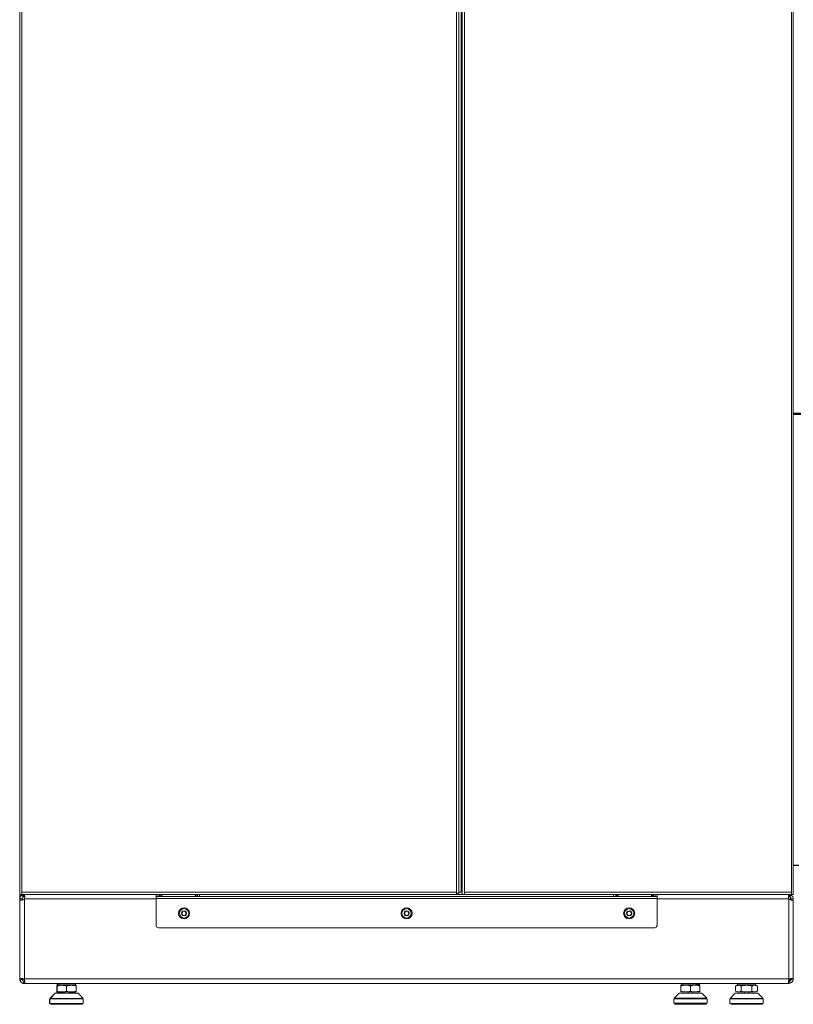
# Model space of a CAD drawing. Header units: millimetres. Extents: x -41968 to 54113, y -9946 to 101810.
# Tile 111 of 174: x -583 to 905, y 30053 to 31948. Entities that reach past the tile are written whole.
import ezdxf

# ---------------------------------------------------------------- set-up
doc = ezdxf.new("R2010")
doc.units = ezdxf.units.MM
doc.linetypes.add('DASHDOT', pattern=[1, 0.5, -0.25, 0, -0.25])
doc.layers.add('CERNA', color=7, linetype='Continuous', lineweight=15)
doc.layers.add('UT-potrubi_privodni', color=3, linetype='Continuous', lineweight=50)
doc.layers.add('UT-komin', color=2, linetype='Continuous')

# ---------------------------------------------------------------- blocks, each defined once
blk = doc.blocks.new('CONDENSINOX_50_2')
at = {"layer": 'CERNA'}
for points in [[(-743.8, 3773.7), (-743.8, 211.1)], [(743.7, 211.1), (743.7, 3773.7)], [(-740.1, 3769.5), (-740.1, 215.4)], [(96.1, 215.4), (96.1, 3769.5)], [(100.4, 3769.5), (100.4, 213.2)], [(104.7, 3769.5), (104.7, 215.4)], [(106.8, 211.1), (106.8, 3769.5)], [(111.1, 3769.5), (111.1, 215.4)], [(740.1, 215.4), (740.1, 3769.5)], [(100.4, 211.1), (-743.8, 211.1)], [(-739.7, 210.9), (-742.6, 210.9)], [(96.1, 215.4), (-740.1, 215.4)], [(-740.1, 215.4), (-740.1, 211.1)], [(-739.7, 210.9), (-738.3, 210.9)], [(-739.4, 210.3), (-739.6, 210)], [(-737.3, 206.2), (-739.4, 210)], [(-738.3, 210.5), (-736.7, 206.5)], [(-736.3, 206.6), (-737.4, 210.8)], [(-735.2, 210.8), (-735.8, 210.4)], [(-735.7, 210.5), (-735.5, 206.8)], [(-735.2, 210), (-735.2, 210.8)], [(-735.2, 206.2), (-735.2, 210)], [(-481.6, 206.8), (-481.6, 211.1)], [(-478.4, 206.8), (-478.4, 211.1)], [(-475.1, 206.8), (-475.1, 211.1)], [(-473, 211.1), (-473, 206.8)], [(-470.9, 211.1), (-470.9, 207.5)], [(-406.7, 211.1), (-406.7, 207.5)], [(-404.5, 206.8), (-404.5, 211.1)], [(-402.4, 211.1), (-402.4, 206.8)], [(-398.1, 211.1), (-398.1, 206.8)], [(96.1, 211.1), (96.1, 215.4)], [(96.1, 213.2), (100.4, 213.2)], [(104.7, 215.4), (100.4, 215.4)], [(100.4, 211.1), (100.4, 213.2)], [(100.4, 211.1), (106.8, 211.1)], [(104.7, 215.4), (106.8, 215.4)], [(106.8, 211.1), (113, 211.1)], [(111.1, 215.4), (111.1, 211.1)], [(740.1, 215.4), (111.1, 215.4)], [(111.1, 211.1), (113, 211.1)], [(743.7, 211.1), (113, 211.1)], [(398.1, 206.8), (398.1, 211.1)], [(402.4, 206.8), (402.4, 211.1)], [(404.5, 211.1), (404.5, 206.8)], [(406.6, 211.1), (406.6, 207.5)], [(470.9, 211.1), (470.9, 207.5)], [(473, 206.8), (473, 211.1)], [(475.1, 211.1), (475.1, 206.8)], [(478.3, 206.8), (478.3, 211.1)], [(481.6, 206.8), (481.6, 211.1)], [(735.2, 210.8), (735.8, 210.4)], [(735.2, 210), (735.2, 210.8)], [(735.2, 210), (735.2, 206.2)], [(735.7, 210.5), (735.5, 206.5)], [(736.3, 206.6), (737.4, 210.8)], [(738.3, 210.5), (736.7, 206.5)], [(739.4, 210), (737.3, 206.2)], [(740.1, 211.1), (740.1, 215.4)], [(-742.7, 206.6), (-744.1, 206.6)], [(-744.1, 48.2), (-744.1, 206.6)], [(-743.8, 202.5), (-739.5, 202.5)], [(-743.8, 202.5), (-739.5, 202.5)], [(-743.8, 202.5), (-743.8, 48.4)], [(-739.5, 202.5), (-739.5, 202.5)], [(-736.3, 206.6), (-736.4, 206.6), (-736.6, 206.6), (-736.8, 206.5)], [(-735.5, 206.8), (-735.5, 206.5)], [(-735.2, 206.2), (-735.5, 206.5)], [(-481.6, 202.5), (-735.2, 202.5)], [(-735.2, 202.5), (-735.2, 46.3)], [(-475.1, 206.8), (-481.6, 206.8)], [(-481.6, 206.8), (-481.6, 203.1)], [(481.6, 203.2), (-481.6, 203.2)], [(-481.6, 203.2), (-481.6, 151.1)], [(-475.1, 206.8), (-402.4, 206.8)], [(-402.4, 206.8), (402.4, 206.8)], [(402.4, 206.8), (475.1, 206.8)], [(481.6, 206.8), (475.1, 206.8)], [(481.6, 206.8), (481.6, 203.1)], [(481.6, 151.1), (481.6, 203.1)], [(735.2, 202.5), (481.6, 202.5)], [(735.2, 206.2), (735.5, 206.5)], [(735.2, 202.5), (735.2, 46.3)], [(736.3, 206.6), (736.4, 206.6), (736.6, 206.6), (736.7, 206.5)], [(738.5, 200.5), (738.5, 205.2)], [(739, 200.4), (739.5, 200.3)], [(739.5, 202.5), (739.5, 202.5)], [(743.7, 202.5), (739.5, 202.5)], [(743.7, 202.5), (739.5, 202.5)], [(743.7, 202.5), (743.7, 48.4)], [(-477.3, 146.9), (477.3, 146.9)], [(-744.1, 48.2), (-743.7, 48.2)], [(-743.5, 48.4), (-743.7, 48.4)], [(-739.3, 48.4), (-743.5, 48.4)], [(-739.3, 47.3), (-743.5, 46.3)], [(-739, 49), (-739.5, 49.2)], [(-739.3, 48.4), (-739.4, 48.1)], [(-737.1, 48.2), (-739.4, 48.2)], [(-737.4, 40.1), (-736.3, 44.3)], [(737.3, 48.4), (-737.3, 48.4)], [(-735.5, 39.7), (-735.5, 39.9)], [(-735.5, 39.7), (-671, 39.7)], [(-735.2, 44.1), (-735.2, 44.3)], [(-735.2, 40.1), (-735.2, 44.1)], [(-735.2, 39.8), (-735.2, 40.1)], [(-735.2, 39.8), (735.2, 39.8)], [(-671.9, 37.1), (-671.9, 39.7)], [(-671, 37.3), (-671, 39.9)], [(-636.7, 37.3), (-636.7, 39.9)], [(-636.7, 39.7), (-620, 39.7)], [(-620, 39.7), (-620, 39.8)], [(-620, 39.7), (-528.3, 39.7)], [(-618.9, 39.7), (-618.9, 39.8)], [(-550.4, 39.7), (-618.9, 39.7)], [(-546.7, 39.7), (-546.7, 39.8)], [(-530.1, 39.8), (-530.1, 39.7)], [(-528.3, 39.8), (-528.3, 39.7)], [(-528.3, 39.7), (-495.3, 39.7)], [(-495.3, 39.7), (-495.3, 39.8)], [(-27.2, 39.8), (-495.2, 39.7)], [(528.8, 37.4), (528.8, 39.9)], [(563.1, 37.5), (563.1, 39.9)], [(636.7, 37.3), (636.7, 39.9)], [(671, 37.3), (671, 39.9)], [(735.2, 40.1), (735.2, 44.3)], [(735.2, 39.8), (735.2, 40.1)], [(737.4, 40.1), (736.3, 44.3)], [(738.5, 48.6), (737.8, 48.6)], [(738.5, 48.6), (738.5, 48.9)], [(739.2, 48.6), (738.5, 48.6)], [(739.3, 48.4), (739.4, 48.1)], [(743.5, 48.4), (739.3, 48.4)], [(743.5, 46.3), (739.3, 47.4)], [(743.5, 48.4), (743.7, 48.4)], [(-676.6, 20.6), (-686.4, 10.8)], [(-675.7, 20.8), (-685.5, 11)], [(-676.6, 20.6), (-675.9, 20.6)], [(-675.7, 20.8), (-632, 20.8)], [(-675.5, 21.1), (-673.9, 21.1)], [(-674.6, 21.2), (-633.1, 21.2)], [(-673, 36), (-672.1, 36)], [(-673, 36), (-673, 23.2)], [(-672.1, 34.7), (-673, 34.4)], [(-658.1, 23.2), (-672.9, 23.2)], [(-672.1, 36.2), (-635.7, 36.2)], [(-672.1, 36.2), (-672.1, 23.4)], [(-635.7, 23.4), (-672.1, 23.4)], [(-671.9, 37.1), (-670.8, 37.1)], [(-671.9, 37.1), (-671, 36.2)], [(-671, 37.3), (-636.7, 37.3)], [(-671, 37.3), (-669.9, 36.2)], [(-659, 21.2), (-659, 23.2)], [(-658.1, 21.2), (-658.1, 23.4)], [(-653.9, 25), (-653.9, 34.6)], [(-649.6, 21.2), (-649.6, 23.4)], [(-645.7, 23.2), (-649.6, 23.2)], [(-644.8, 23.2), (-645.6, 23.2)], [(-636.6, 23.2), (-644.8, 23.2)], [(-636.7, 37.3), (-637.8, 36.2)], [(-636.6, 23.2), (-636.6, 23.4)], [(-635.7, 23.4), (-635.7, 36.2)], [(-632, 20.8), (-622.2, 11)], [(524.1, 20.9), (514.3, 11.2)], [(524.1, 20.9), (565.6, 20.9)], [(525.2, 21.4), (545.9, 21.4)], [(527.7, 36.4), (527.7, 23.5)], [(527.7, 36.4), (564.1, 36.4)], [(555, 23.5), (527.8, 23.5)], [(528.8, 37.4), (529.9, 36.4)], [(528.8, 37.4), (556.6, 37.4)], [(541.7, 21.4), (541.7, 23.5)], [(545.9, 25.2), (545.9, 34.8)], [(545.9, 21.4), (550.8, 21.4)], [(550.2, 21.4), (550.2, 23.5)], [(550.8, 21.4), (566.7, 21.4)], [(564.1, 23.5), (555, 23.5)], [(556.6, 37.5), (563.1, 37.5)], [(563.1, 37.5), (562, 36.4)], [(564.1, 23.5), (564.1, 36.4)], [(565.6, 20.9), (567.8, 20.9)], [(567.8, 20.9), (577.6, 11.2)], [(632, 20.8), (622.2, 11)], [(632, 20.8), (675.7, 20.8)], [(635.7, 36.2), (632.8, 34.6)], [(632.8, 25), (632.8, 34.6)], [(635.7, 23.4), (632.8, 25)], [(633.1, 21.2), (674.6, 21.2)], [(635.7, 36.2), (672, 36.2)], [(672, 23.4), (635.7, 23.4)], [(637.8, 36.2), (636.7, 37.3)], [(636.7, 37.3), (671, 37.3)], [(638.1, 36.2), (637.8, 36.2)], [(643.3, 34.6), (643.3, 25)], [(649.6, 21.2), (649.6, 23.4)], [(658.1, 21.2), (658.1, 23.4)], [(664.3, 25), (664.3, 34.6)], [(669.9, 36.2), (669.6, 36.2)], [(669.9, 36.2), (671, 37.3)], [(672, 36.2), (674.9, 34.6)], [(672.2, 35.8), (672, 35.9)], [(672, 23.4), (674.9, 25)], [(674.9, 25), (674.9, 34.6)], [(675.7, 20.8), (685.5, 11)], [(-686.9, 9.7), (-686, 9.7)], [(-683.7, 1.3), (-686.9, 1.3)], [(-686.8, 1.3), (-686.8, 9.7)], [(-684.2, 10.8), (-686.4, 10.8)], [(-686, 9.9), (-621.8, 9.9)], [(-686, 1.4), (-686, 9.9)], [(-621.8, 1.4), (-686, 1.4)], [(-622.2, 11), (-685.5, 11)], [(-683.1, 10.8), (-684.2, 10.8)], [(-682.8, 1.3), (-683.7, 1.3)], [(-622.6, 1.3), (-624.9, 1.3)], [(-623.1, 10.8), (-624.6, 10.8)], [(-623.3, 11), (-623.1, 10.8)], [(-622.6, 1.3), (-622.6, 1.4)], [(-621.8, 1.4), (-621.8, 9.9)], [(513.8, 1.6), (513.8, 10)], [(513.8, 10), (574.8, 10)], [(578, 1.6), (513.8, 1.6)], [(577.6, 11.2), (514.3, 11.2)], [(576.5, 0), (556.7, 0)], [(574.9, 10), (578.1, 10)], [(578, 1.6), (578, 10)], [(621.7, 1.4), (621.7, 9.9)], [(621.7, 9.9), (686, 9.9)], [(686, 1.4), (621.8, 1.4)], [(685.5, 11), (622.2, 11)], [(686, 1.4), (686, 9.9)], [(-664.6, -0.3), (-685.2, -0.3)], [(-623.4, -0.2), (-684.4, -0.2)], [(-654.7, -0.3), (-664.6, -0.3)], [(-653.9, -0.3), (-654.7, -0.3)], [(-644.3, -0.3), (-653.9, -0.3)], [(-643.2, -0.3), (-644.3, -0.3)], [(-624.3, -0.3), (-643.2, -0.3)], [(545.9, 0), (515.5, 0)], [(556.4, 0), (545.9, 0)], [(556.7, 0), (556.4, 0)], [(684.3, -0.2), (623.4, -0.2)]]:
    blk.add_lwpolyline(points, dxfattribs=at)
for points, knots in [([(-744.1, 206.6), (-744.1, 207.6), (-744, 208.5), (-743.6, 209.4), (-743.3, 210.1), (-742.9, 210.7), (-742.3, 210.8)], [0, 0, 0, 0, 1, 1, 1, 2, 2, 2, 2]), ([(-738.3, 210.9), (-738.6, 210.9), (-738.9, 210.7), (-739.1, 210.6), (-739.2, 210.5), (-739.3, 210.4), (-739.4, 210.3)], [0, 0, 0, 0, 1, 1, 1, 2, 2, 2, 2]), ([(-734.2, 206.8), (-734.2, 207.1), (-734.2, 207.5), (-734.3, 207.8), (-734.4, 208.6), (-734.7, 209.4), (-735.2, 210)], [0, 0, 0, 0, 1, 1, 1, 2, 2, 2, 2]), ([(734.2, 206.8), (734.2, 207.1), (734.2, 207.5), (734.3, 207.8), (734.4, 208.6), (734.6, 209.4), (735.2, 210)], [0, 0, 0, 0, 1, 1, 1, 2, 2, 2, 2]), ([(-743.8, 202.5), (-743.8, 201.8), (-743.6, 201.1), (-743.2, 200.6), (-742.7, 200.1), (-741.9, 200), (-741.2, 200)], [0, 0, 0, 0, 1, 1, 1, 2, 2, 2, 2]), ([(-739.5, 202.5), (-739.5, 202.3), (-739.5, 202), (-739.5, 201.8), (-739.4, 201.3), (-739.4, 200.7), (-739, 200.4)], [0, 0, 0, 0, 1, 1, 1, 2, 2, 2, 2]), ([(-736.7, 206.5), (-736.8, 206.5), (-736.9, 206.4), (-737, 206.4), (-737.1, 206.3), (-737.2, 206.3), (-737.3, 206.2)], [0, 0, 0, 0, 1, 1, 1, 2, 2, 2, 2]), ([(-473, 206.8), (-473, 206.8), (-472, 206.8), (-472, 206.8), (-471.8, 206.8), (-471.6, 206.8), (-471.3, 206.9), (-471.2, 206.9), (-471.1, 207), (-471, 207.1), (-470.9, 207.2), (-470.9, 207.4), (-470.9, 207.5)], [0, 0, 0, 0, 1, 1, 1, 2, 2, 2, 3, 3, 3, 4, 4, 4, 4]), ([(-404.5, 206.8), (-404.5, 206.8), (-405.5, 206.8), (-405.5, 206.8), (-405.7, 206.8), (-406, 206.8), (-406.2, 206.9), (-406.3, 206.9), (-406.5, 207), (-406.5, 207.1), (-406.6, 207.2), (-406.7, 207.4), (-406.7, 207.5)], [0, 0, 0, 0, 1, 1, 1, 2, 2, 2, 3, 3, 3, 4, 4, 4, 4]), ([(404.5, 206.8), (404.5, 206.8), (405.5, 206.8), (405.5, 206.8), (405.7, 206.8), (406, 206.8), (406.2, 206.9), (406.3, 206.9), (406.5, 207), (406.5, 207.1), (406.6, 207.2), (406.6, 207.4), (406.6, 207.5)], [0, 0, 0, 0, 1, 1, 1, 2, 2, 2, 3, 3, 3, 4, 4, 4, 4]), ([(473, 206.8), (473, 206.8), (472, 206.8), (472, 206.8), (471.8, 206.8), (471.5, 206.8), (471.3, 206.9), (471.2, 206.9), (471, 207), (471, 207.1), (470.9, 207.2), (470.9, 207.4), (470.9, 207.5)], [0, 0, 0, 0, 1, 1, 1, 2, 2, 2, 3, 3, 3, 4, 4, 4, 4]), ([(736.7, 206.5), (736.8, 206.5), (736.9, 206.4), (737, 206.4), (737.1, 206.3), (737.2, 206.3), (737.3, 206.2)], [0, 0, 0, 0, 1, 1, 1, 2, 2, 2, 2]), ([(739.5, 202.5), (739.5, 202.3), (739.5, 202), (739.5, 201.8), (739.4, 201.3), (739.4, 200.7), (739, 200.4)], [0, 0, 0, 0, 1, 1, 1, 2, 2, 2, 2]), ([(743.7, 202.5), (743.7, 201.8), (743.6, 201.1), (743.2, 200.6), (742.7, 200.1), (741.9, 200), (741.2, 200)], [0, 0, 0, 0, 1, 1, 1, 2, 2, 2, 2]), ([(-438.8, 174.7), (-438.8, 180.6), (-434, 185.4), (-428.1, 185.4), (-422.2, 185.4), (-417.4, 180.6), (-417.4, 174.7), (-417.4, 168.8), (-422.2, 164), (-428.1, 164), (-434, 164), (-438.8, 168.8), (-438.8, 174.7)], [0, 0, 0, 0, 1, 1, 1, 2, 2, 2, 3, 3, 3, 4, 4, 4, 4]), ([(-437, 174.7), (-437, 179.6), (-433, 183.7), (-428.1, 183.7), (-423.1, 183.7), (-419.1, 179.6), (-419.1, 174.7), (-419.1, 169.7), (-423.1, 165.7), (-428.1, 165.7), (-433, 165.7), (-437, 169.7), (-437, 174.7)], [0, 0, 0, 0, 1, 1, 1, 2, 2, 2, 3, 3, 3, 4, 4, 4, 4]), ([(-432.3, 175.5), (-432.8, 175.3), (-433, 174.9), (-432.9, 174.4), (-432.8, 174.2), (-432.6, 174), (-432.3, 173.9)], [0, 0, 0, 0, 1, 1, 1, 2, 2, 2, 2]), ([(-430.9, 171.4), (-431, 170.9), (-430.7, 170.5), (-430.3, 170.4), (-430, 170.3), (-429.7, 170.4), (-429.5, 170.6)], [0, 0, 0, 0, 1, 1, 1, 2, 2, 2, 2]), ([(-429.5, 178.8), (-429.8, 179.1), (-430.4, 179.1), (-430.7, 178.7), (-430.9, 178.5), (-430.9, 178.3), (-430.9, 178)], [0, 0, 0, 0, 1, 1, 1, 2, 2, 2, 2]), ([(-425.3, 178), (-425.2, 178.4), (-425.4, 178.9), (-425.9, 179), (-426.1, 179), (-426.4, 178.9), (-426.6, 178.8)], [0, 0, 0, 0, 1, 1, 1, 2, 2, 2, 2]), ([(-426.6, 170.6), (-426.3, 170.3), (-425.8, 170.3), (-425.5, 170.6), (-425.3, 170.8), (-425.2, 171.1), (-425.3, 171.4)], [0, 0, 0, 0, 1, 1, 1, 2, 2, 2, 2]), ([(-423.8, 173.9), (-423.4, 174), (-423.1, 174.5), (-423.2, 174.9), (-423.3, 175.2), (-423.5, 175.4), (-423.8, 175.5)], [0, 0, 0, 0, 1, 1, 1, 2, 2, 2, 2]), ([(-10.7, 174.7), (-10.7, 180.6), (-5.9, 185.4), (0, 185.4), (5.9, 185.4), (10.7, 180.6), (10.7, 174.7), (10.7, 168.8), (5.9, 164), (0, 164), (-5.9, 164), (-10.7, 168.8), (-10.7, 174.7)], [0, 0, 0, 0, 1, 1, 1, 2, 2, 2, 3, 3, 3, 4, 4, 4, 4]), ([(-9, 174.7), (-9, 179.6), (-5, 183.7), (0, 183.7), (5, 183.7), (9, 179.6), (9, 174.7), (9, 169.7), (5, 165.7), (0, 165.7), (-5, 165.7), (-9, 169.7), (-9, 174.7)], [0, 0, 0, 0, 1, 1, 1, 2, 2, 2, 3, 3, 3, 4, 4, 4, 4]), ([(-4.3, 175.5), (-4.7, 175.3), (-4.9, 174.9), (-4.8, 174.4), (-4.8, 174.2), (-4.5, 174), (-4.3, 173.9)], [0, 0, 0, 0, 1, 1, 1, 2, 2, 2, 2]), ([(-1.5, 178.8), (-1.8, 179.1), (-2.3, 179.1), (-2.6, 178.7), (-2.8, 178.5), (-2.9, 178.3), (-2.8, 178)], [0, 0, 0, 0, 1, 1, 1, 2, 2, 2, 2]), ([(-2.8, 171.4), (-2.9, 170.9), (-2.7, 170.5), (-2.2, 170.4), (-2, 170.3), (-1.7, 170.4), (-1.5, 170.6)], [0, 0, 0, 0, 1, 1, 1, 2, 2, 2, 2]), ([(2.8, 178), (2.9, 178.4), (2.6, 178.9), (2.2, 179), (1.9, 179), (1.7, 178.9), (1.5, 178.8)], [0, 0, 0, 0, 1, 1, 1, 2, 2, 2, 2]), ([(1.5, 170.6), (1.8, 170.3), (2.3, 170.3), (2.6, 170.6), (2.8, 170.8), (2.8, 171.1), (2.8, 171.4)], [0, 0, 0, 0, 1, 1, 1, 2, 2, 2, 2]), ([(4.3, 173.9), (4.7, 174), (4.9, 174.5), (4.8, 174.9), (4.7, 175.2), (4.5, 175.4), (4.3, 175.5)], [0, 0, 0, 0, 1, 1, 1, 2, 2, 2, 2]), ([(417.4, 174.7), (417.4, 180.6), (422.1, 185.4), (428, 185.4), (434, 185.4), (438.8, 180.6), (438.8, 174.7), (438.8, 168.8), (434, 164), (428, 164), (422.1, 164), (417.4, 168.8), (417.4, 174.7)], [0, 0, 0, 0, 1, 1, 1, 2, 2, 2, 3, 3, 3, 4, 4, 4, 4]), ([(419.1, 174.7), (419.1, 179.6), (423.1, 183.7), (428, 183.7), (433, 183.7), (437, 179.6), (437, 174.7), (437, 169.7), (433, 165.7), (428, 165.7), (423.1, 165.7), (419.1, 169.7), (419.1, 174.7)], [0, 0, 0, 0, 1, 1, 1, 2, 2, 2, 3, 3, 3, 4, 4, 4, 4]), ([(423.8, 175.5), (423.3, 175.3), (423.1, 174.9), (423.2, 174.4), (423.3, 174.2), (423.5, 174), (423.8, 173.9)], [0, 0, 0, 0, 1, 1, 1, 2, 2, 2, 2]), ([(425.2, 171.4), (425.1, 170.9), (425.4, 170.5), (425.8, 170.4), (426.1, 170.3), (426.4, 170.4), (426.6, 170.6)], [0, 0, 0, 0, 1, 1, 1, 2, 2, 2, 2]), ([(426.6, 178.8), (426.3, 179.1), (425.8, 179.1), (425.4, 178.7), (425.3, 178.5), (425.2, 178.3), (425.3, 178)], [0, 0, 0, 0, 1, 1, 1, 2, 2, 2, 2]), ([(430.9, 178), (431, 178.4), (430.7, 178.9), (430.3, 179), (430, 179), (429.7, 178.9), (429.5, 178.8)], [0, 0, 0, 0, 1, 1, 1, 2, 2, 2, 2]), ([(429.5, 170.6), (429.8, 170.3), (430.3, 170.3), (430.7, 170.6), (430.8, 170.8), (430.9, 171.1), (430.8, 171.4)], [0, 0, 0, 0, 1, 1, 1, 2, 2, 2, 2]), ([(432.3, 173.9), (432.7, 174), (433, 174.5), (432.9, 174.9), (432.8, 175.2), (432.6, 175.4), (432.3, 175.5)], [0, 0, 0, 0, 1, 1, 1, 2, 2, 2, 2]), ([(-743.5, 48.3), (-743.6, 48.2), (-743.6, 48.1), (-743.6, 47.9), (-743.7, 47.4), (-743.6, 46.8), (-743.5, 46.3)], [0, 0, 0, 0, 1, 1, 1, 2, 2, 2, 2]), ([(-737.5, 39.9), (-738.9, 40.3), (-740.3, 41.1), (-741.4, 42.2), (-742.5, 43.3), (-743.3, 44.7), (-743.7, 46.2)], [0, 0, 0, 0, 1, 1, 1, 2, 2, 2, 2]), ([(-741.2, 49.4), (-741.5, 49.4), (-741.8, 49.4), (-742, 49.3), (-742.6, 49.2), (-743.2, 48.9), (-743.5, 48.4)], [0, 0, 0, 0, 1, 1, 1, 2, 2, 2, 2]), ([(-735.2, 40.1), (-735, 40.2), (-734.9, 40.3), (-734.8, 40.5), (-734.3, 41), (-734.2, 41.7), (-734.2, 42.4)], [0, 0, 0, 0, 1, 1, 1, 2, 2, 2, 2]), ([(735.2, 40.1), (735, 40.2), (734.8, 40.3), (734.7, 40.5), (734.3, 41), (734.2, 41.7), (734.2, 42.4)], [0, 0, 0, 0, 1, 1, 1, 2, 2, 2, 2]), ([(741.2, 49.4), (741.5, 49.4), (741.8, 49.4), (742, 49.3), (742.6, 49.2), (743.2, 48.9), (743.5, 48.4)], [0, 0, 0, 0, 1, 1, 1, 2, 2, 2, 2]), ([(743.5, 48.3), (743.5, 48.2), (743.6, 48.1), (743.6, 47.9), (743.7, 47.4), (743.6, 46.8), (743.5, 46.3)], [0, 0, 0, 0, 1, 1, 1, 2, 2, 2, 2]), ([(638.1, 23.4), (637.6, 23.4), (637.2, 23.4), (636.8, 23.5), (635.4, 23.7), (634.1, 24.3), (632.8, 25)], [0, 0, 0, 0, 1, 1, 1, 2, 2, 2, 2]), ([(638.1, 36.2), (638.5, 36.2), (639, 36.2), (639.4, 36.1), (640.8, 35.9), (642.1, 35.3), (643.3, 34.6)], [0, 0, 0, 0, 1, 1, 1, 2, 2, 2, 2]), ([(643.3, 25), (642.9, 24.8), (642.5, 24.5), (642, 24.3), (640.8, 23.7), (639.5, 23.4), (638.1, 23.4)], [0, 0, 0, 0, 1, 1, 1, 2, 2, 2, 2]), ([(664.3, 34.6), (664.8, 34.8), (665.2, 35.1), (665.6, 35.3), (666.9, 35.8), (668.2, 36.2), (669.6, 36.2)], [0, 0, 0, 0, 1, 1, 1, 2, 2, 2, 2]), ([(669.6, 23.4), (669.1, 23.4), (668.7, 23.4), (668.3, 23.5), (666.9, 23.7), (665.6, 24.3), (664.4, 25)], [0, 0, 0, 0, 1, 1, 1, 2, 2, 2, 2]), ([(674.9, 25), (674.4, 24.8), (674, 24.5), (673.6, 24.3), (672.3, 23.7), (671, 23.4), (669.6, 23.4)], [0, 0, 0, 0, 1, 1, 1, 2, 2, 2, 2])]:
    blk.add_open_spline(points, degree=3, knots=knots, dxfattribs=at)
for points in [[(-739.4, 210), (-742.1, 208.5), (-743.8, 205.6), (-743.8, 202.5)], [(-739.6, 210), (-739.6, 209.9), (-739.7, 209.8), (-739.7, 209.8)], [(-738.3, 210.5), (-738.7, 210.3), (-739, 210.2), (-739.3, 209.9)], [(-737.4, 210.8), (-737.7, 210.7), (-738, 210.7), (-738.2, 210.4)], [(-735.2, 210), (-735.3, 210.1), (-735.6, 210.3), (-735.7, 210.4)], [(735.2, 210), (735.3, 210.1), (735.5, 210.3), (735.7, 210.4)], [(737.4, 210.8), (737.7, 210.7), (738, 210.6), (738.2, 210.4)], [(738.1, 211.1), (738.6, 210.9), (739.1, 210.5), (739.5, 210.1)], [(738.3, 210.5), (738.6, 210.3), (739, 210.2), (739.3, 209.9)], [(743.7, 202.5), (743.7, 205.6), (742.1, 208.5), (739.3, 210)], [(739.8, 209.7), (739.7, 209.8), (739.7, 209.9), (739.6, 210)], [(-741.2, 200), (-740.7, 200), (-740.1, 200.1), (-739.5, 200.2)], [(-737.3, 206.2), (-738.6, 205.5), (-739.5, 204.1), (-739.5, 202.5)], [(-739.5, 200.3), (-739.3, 200.3), (-739.2, 200.3), (-739, 200.4)], [(-739, 200.4), (-737.6, 200.8), (-736.2, 201.4), (-735.2, 202.5)], [(-735.5, 206.8), (-735.8, 206.8), (-736, 206.7), (-736.3, 206.6)], [(-734.3, 205.3), (-734.5, 205.7), (-734.8, 206.1), (-735.2, 206.2)], [(-735.2, 202.5), (-734.8, 203.4), (-734.5, 204.4), (-734.3, 205.3)], [(-734.3, 205.3), (-734.3, 205.8), (-734.2, 206.3), (-734.2, 206.8)], [(734.3, 205.3), (734.3, 205.8), (734.2, 206.3), (734.2, 206.8)], [(734.3, 205.3), (734.5, 205.7), (734.8, 206.1), (735.2, 206.2)], [(735.2, 202.5), (734.7, 203.4), (734.5, 204.4), (734.3, 205.3)], [(739, 200.4), (737.6, 200.8), (736.2, 201.4), (735.2, 202.5)], [(736.3, 206.6), (736, 206.7), (735.7, 206.8), (735.5, 206.8)], [(739.5, 202.5), (739.5, 204.1), (738.6, 205.5), (737.3, 206.3)], [(741.2, 200), (740.6, 200), (740, 200.1), (739.5, 200.2)], [(-430.6, 178.8), (-432, 178), (-432.8, 176.4), (-432.9, 174.8)], [(-432.9, 174.5), (-432.9, 172.9), (-432, 171.4), (-430.6, 170.6)], [(-432.3, 175.5), (-431.2, 175.8), (-430.6, 176.9), (-430.9, 178)], [(-430.9, 171.4), (-430.6, 172.5), (-431.3, 173.6), (-432.3, 173.9)], [(-425.8, 178.9), (-427.2, 179.7), (-428.9, 179.7), (-430.4, 178.9)], [(-429.5, 178.8), (-428.7, 178), (-427.4, 178), (-426.6, 178.8)], [(-426.6, 170.6), (-427.4, 171.4), (-428.7, 171.4), (-429.5, 170.6)], [(-423.2, 174.8), (-423.3, 176.4), (-424.1, 177.9), (-425.5, 178.8)], [(-425.3, 178), (-425.5, 176.9), (-424.9, 175.8), (-423.8, 175.5)], [(-425.5, 170.6), (-424.1, 171.4), (-423.3, 172.9), (-423.2, 174.5)], [(-423.8, 173.9), (-424.9, 173.6), (-425.5, 172.5), (-425.3, 171.4)], [(-2.5, 178.8), (-3.9, 178), (-4.8, 176.4), (-4.8, 174.8)], [(-4.8, 174.5), (-4.8, 172.9), (-3.9, 171.4), (-2.6, 170.6)], [(-4.3, 175.5), (-3.2, 175.8), (-2.5, 176.9), (-2.8, 178)], [(-2.8, 171.4), (-2.5, 172.5), (-3.2, 173.6), (-4.3, 173.9)], [(2.3, 178.9), (0.9, 179.7), (-0.9, 179.7), (-2.3, 178.9)], [(-1.5, 178.8), (-0.7, 178), (0.6, 178), (1.5, 178.8)], [(1.5, 170.6), (0.6, 171.4), (-0.6, 171.4), (-1.5, 170.6)], [(4.8, 174.8), (4.8, 176.4), (3.9, 177.9), (2.5, 178.8)], [(2.8, 178), (2.5, 176.9), (3.2, 175.8), (4.3, 175.5)], [(2.5, 170.6), (3.9, 171.4), (4.8, 172.9), (4.8, 174.5)], [(4.3, 173.9), (3.2, 173.6), (2.5, 172.5), (2.8, 171.4)], [(425.5, 178.8), (424.1, 178), (423.3, 176.4), (423.2, 174.8)], [(423.2, 174.5), (423.3, 172.9), (424.1, 171.4), (425.5, 170.6)], [(423.8, 175.5), (424.9, 175.8), (425.5, 176.9), (425.2, 178)], [(425.2, 171.4), (425.5, 172.5), (424.9, 173.6), (423.8, 173.9)], [(430.3, 178.9), (428.9, 179.7), (427.2, 179.7), (425.8, 178.9)], [(426.6, 178.8), (427.4, 178), (428.7, 178), (429.5, 178.8)], [(429.5, 170.6), (428.7, 171.4), (427.4, 171.4), (426.6, 170.6)], [(432.9, 174.8), (432.8, 176.4), (432, 177.9), (430.6, 178.8)], [(430.9, 178), (430.6, 176.9), (431.2, 175.8), (432.3, 175.5)], [(430.6, 170.6), (432, 171.4), (432.8, 172.9), (432.9, 174.5)], [(432.3, 173.9), (431.2, 173.6), (430.6, 172.5), (430.8, 171.4)], [(-430.4, 170.4), (-428.9, 169.7), (-427.2, 169.7), (-425.8, 170.4)], [(-2.3, 170.4), (-0.9, 169.7), (0.9, 169.7), (2.3, 170.4)], [(425.8, 170.4), (427.2, 169.7), (428.9, 169.7), (430.3, 170.4)], [(-481.6, 151.1), (-481.6, 148.8), (-479.7, 146.8), (-477.3, 146.8)], [(477.3, 146.9), (479.6, 146.9), (481.5, 148.8), (481.5, 151.1)], [(-744.1, 48.2), (-744.1, 47.6), (-743.9, 46.9), (-743.7, 46.3)], [(-743.8, 48.4), (-743.8, 43.7), (-739.9, 39.8), (-735.2, 39.8)], [(-739.5, 49.2), (-740.1, 49.3), (-740.7, 49.4), (-741.2, 49.4)], [(-739.4, 48.1), (-739.5, 47.9), (-739.4, 47.6), (-739.3, 47.4)], [(-739, 49), (-739.2, 48.9), (-739.3, 48.6), (-739.3, 48.4)], [(-739.3, 47.3), (-738.9, 45.4), (-737.1, 44.1), (-735.2, 44.1)], [(-737.3, 48.4), (-737.9, 48.7), (-738.5, 48.9), (-739, 49)], [(-737.5, 39.9), (-737.5, 39.9), (-737.4, 39.9), (-737.4, 39.9)], [(-737.4, 39.9), (-736.7, 39.7), (-736.1, 39.7), (-735.5, 39.7)], [(-735.2, 46.3), (-735.7, 47.1), (-736.5, 47.8), (-737.3, 48.4)], [(-734.6, 44.6), (-734.7, 45.2), (-734.9, 45.7), (-735.2, 46.3)], [(-735.2, 44.3), (-735, 44.3), (-734.7, 44.4), (-734.6, 44.6)], [(-733.7, 39.8), (-734.2, 39.8), (-734.7, 39.9), (-735.1, 40.1)], [(-734.4, 44.1), (-734.5, 44.3), (-734.5, 44.4), (-734.5, 44.6)], [(-734.2, 42.4), (-734.2, 42.9), (-734.3, 43.6), (-734.4, 44.1)], [(-550.4, 39.7), (-549.9, 39.7), (-549.5, 39.8), (-549.1, 39.8)], [(733.7, 39.8), (734.2, 39.8), (734.6, 39.9), (735.1, 40.1)], [(734.2, 42.4), (734.2, 42.9), (734.3, 43.6), (734.4, 44.1)], [(734.5, 44.6), (734.5, 44.4), (734.5, 44.3), (734.4, 44.1)], [(735.2, 46.3), (734.9, 45.7), (734.7, 45.2), (734.5, 44.6)], [(735.2, 44.3), (735, 44.3), (734.7, 44.4), (734.5, 44.6)], [(734.7, 44.9), (736.3, 45.7), (737.6, 47.1), (738.6, 48.6)], [(735.2, 46.3), (735.7, 47.1), (736.5, 47.8), (737.3, 48.4)], [(735.2, 44.1), (737.1, 44.1), (738.8, 45.5), (739.3, 47.4)], [(735.2, 39.8), (739.1, 39.8), (742.5, 42.5), (743.5, 46.3)], [(737.3, 48.4), (737.9, 48.7), (738.4, 48.9), (739, 49)], [(739.5, 49.2), (739.3, 49.1), (739.1, 49.1), (739, 49.1)], [(739, 49), (739.2, 48.9), (739.3, 48.6), (739.3, 48.4)], [(739.4, 48.1), (739.4, 47.9), (739.4, 47.6), (739.3, 47.4)], [(739.5, 49.2), (740, 49.3), (740.6, 49.4), (741.2, 49.4)], [(-674.6, 20.8), (-674.8, 21), (-675.2, 21.1), (-675.5, 21.1)], [(-673.5, 20.8), (-673.8, 21.1), (-674.2, 21.2), (-674.6, 21.2)], [(-672.9, 24.8), (-672.7, 24.8), (-672.4, 24.7), (-672.2, 24.6)], [(-672.1, 34.6), (-669.1, 35.5), (-666, 36.2), (-663, 36.2)], [(-663, 23.4), (-666.1, 23.4), (-669.1, 24), (-672.1, 25)], [(-666.5, 23.4), (-665.7, 23.3), (-664.7, 23.2), (-663.9, 23.2)], [(-663.9, 23.2), (-663.5, 23.2), (-663.2, 23.2), (-663, 23.2)], [(-663, 36.2), (-659.9, 36.2), (-656.8, 35.6), (-653.9, 34.6)], [(-653.9, 25), (-656.8, 24), (-659.9, 23.4), (-663, 23.4)], [(-663, 23.2), (-662.4, 23.2), (-661.8, 23.3), (-661.2, 23.4)], [(-653.9, 34.6), (-651, 35.5), (-647.9, 36.2), (-644.8, 36.2)], [(-644.8, 23.4), (-647.9, 23.4), (-650.9, 24), (-653.9, 25)], [(-648.3, 23.4), (-647.4, 23.3), (-646.5, 23.2), (-645.7, 23.2)], [(-645.7, 23.2), (-645.4, 23.2), (-645, 23.2), (-644.8, 23.2)], [(-644.8, 36.2), (-641.7, 36.2), (-638.6, 35.6), (-635.7, 34.6)], [(-635.7, 25), (-638.6, 24), (-641.7, 23.4), (-644.8, 23.4)], [(-644.8, 23.2), (-644.2, 23.2), (-643.6, 23.3), (-643, 23.3)], [(-633.1, 21.2), (-633.5, 21.2), (-633.9, 21.1), (-634.2, 20.8)], [(526.3, 20.9), (526, 21.2), (525.6, 21.4), (525.2, 21.4)], [(527.7, 34.7), (530.7, 35.7), (533.8, 36.4), (536.8, 36.4)], [(536.8, 23.5), (533.8, 23.5), (530.7, 24.2), (527.8, 25.1)], [(536.8, 36.4), (539.9, 36.4), (543, 35.7), (545.9, 34.8)], [(545.9, 25.2), (543, 24.2), (539.9, 23.5), (536.8, 23.5)], [(545.9, 34.8), (548.8, 35.7), (551.9, 36.4), (555, 36.4)], [(555, 23.5), (551.9, 23.5), (548.9, 24.2), (545.9, 25.2)], [(555, 36.4), (558.1, 36.4), (561.2, 35.7), (564.1, 34.8)], [(564.1, 25.2), (561.2, 24.2), (558.1, 23.6), (555, 23.6)], [(566.7, 21.4), (566.3, 21.4), (565.9, 21.2), (565.6, 20.9)], [(632.8, 34.6), (633.7, 35.1), (634.6, 35.5), (635.5, 35.8)], [(634.2, 20.8), (633.9, 21.1), (633.5, 21.2), (633.1, 21.2)], [(635.7, 35.9), (635.7, 35.8), (635.6, 35.8), (635.5, 35.8)], [(635.7, 35.9), (636.4, 36.1), (637.1, 36.2), (637.8, 36.2)], [(643.3, 34.6), (646.8, 35.6), (650.3, 36.2), (653.9, 36.2)], [(653.9, 23.4), (650.3, 23.4), (646.7, 24), (643.3, 25)], [(653.9, 36.2), (657.4, 36.2), (661, 35.6), (664.3, 34.6)], [(664.3, 25), (661, 24), (657.4, 23.4), (653.9, 23.4)], [(669.9, 36.2), (670.6, 36.2), (671.3, 36.1), (672, 35.9)], [(672.2, 35.8), (673.1, 35.5), (674, 35.1), (674.8, 34.6)], [(674.6, 21.2), (674.2, 21.2), (673.8, 21.1), (673.5, 20.8)], [(-685.2, -0.3), (-684.4, -0.3), (-683.6, 0.4), (-683.6, 1.3)], [(-684.4, -0.2), (-683.5, -0.2), (-682.8, 0.5), (-682.8, 1.4)], [(-683.7, 9.9), (-683.7, 10.2), (-683.9, 10.6), (-684.1, 10.8)], [(-682.8, 9.9), (-682.8, 10.3), (-682.9, 10.7), (-683.2, 11)], [(-624.5, 11), (-624.8, 10.7), (-625, 10.3), (-625, 9.9)], [(-625, 1.4), (-625, 0.5), (-624.3, -0.2), (-623.4, -0.2)], [(515.5, 0), (516.3, 0), (517, 0.7), (517, 1.6)], [(517.1, 10), (517.1, 10.5), (516.9, 10.9), (516.6, 11.2)], [(575.3, 11.2), (575, 10.9), (574.8, 10.5), (574.8, 10)], [(574.8, 1.6), (574.8, 0.7), (575.6, 0), (576.4, 0)], [(623.3, -0.2), (624.2, -0.2), (624.9, 0.5), (624.9, 1.4)], [(625, 9.9), (625, 10.3), (624.8, 10.7), (624.5, 11)], [(683.2, 11), (682.9, 10.7), (682.7, 10.3), (682.7, 9.9)], [(682.7, 1.4), (682.7, 0.5), (683.5, -0.2), (684.3, -0.2)], [(-624.9, -0.2), (-624.7, -0.3), (-624.5, -0.3), (-624.3, -0.3)]]:
    blk.add_open_spline(points, degree=3, dxfattribs=at)

msp = doc.modelspace()

# ---------------------------------------------------------------- linework, layer by layer
at = {"layer": 'UT-komin', "linetype": 'DASHDOT', "ltscale": 150}
msp.add_line((2116.014, 30320.15), (904.721, 30320.15), dxfattribs=at)
at = {"layer": 'UT-potrubi_privodni', "ltscale": 10}
msp.add_lwpolyline([(1853.894, 31189.465), (904.721, 31189.465)], dxfattribs=at)

# ---------------------------------------------------------------- block references
msp.add_blockref('CONDENSINOX_50_2', (160.977, 30053.626), dxfattribs=at)

doc.saveas('drawing.dxf')
